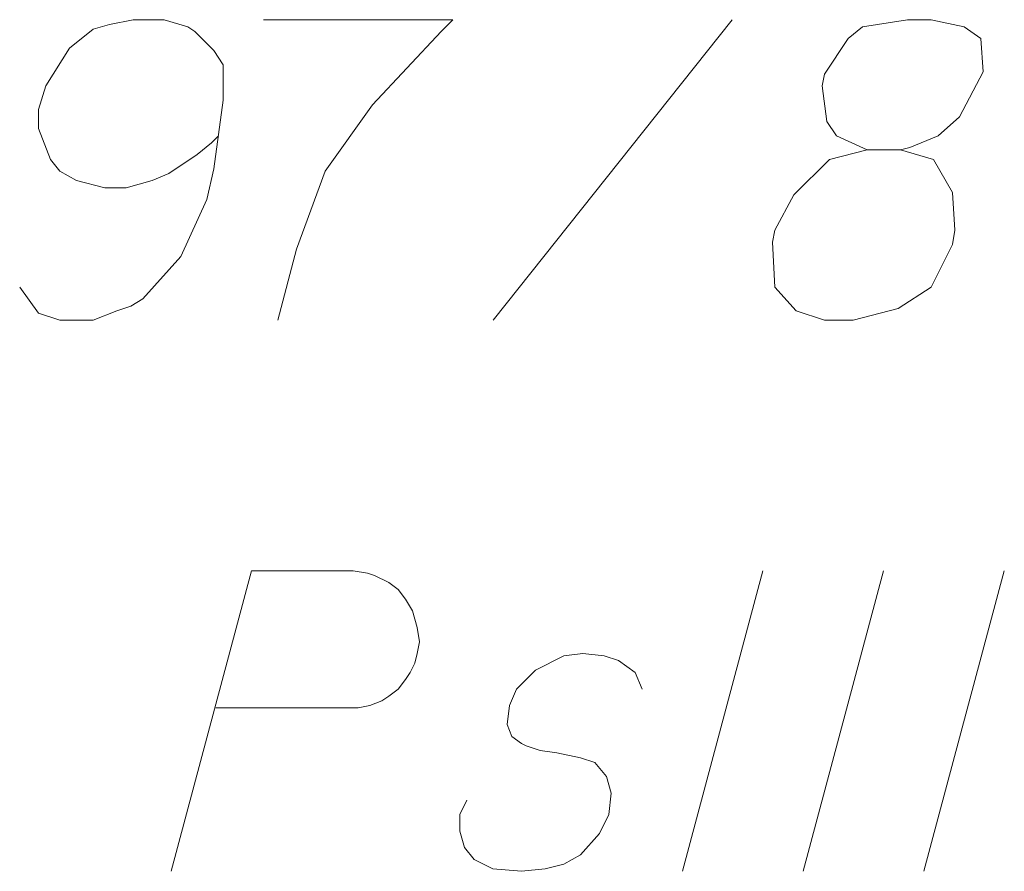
# Model space of a CAD drawing. Header units: metres. Extents: x 5555129 to 5556676, y 5635595 to 5636517.
# Tile 228 of 255: x 5556513.35 to 5556517.45, y 5636247.97 to 5636251.51. Entities that reach past the tile are written whole.
import ezdxf

# ---------------------------------------------------------------- set-up
doc = ezdxf.new("R2010")
doc.units = ezdxf.units.M
doc.header["$MEASUREMENT"] = 0
doc.linetypes.add('PRZER3-1', pattern=[4, 3, -1])
doc.layers.add('GESDZI_O', color=7, linetype='Continuous', lineweight=18, true_color=0x0a0909)
doc.layers.add('GESKKL_O', color=7, linetype='PRZER3-1', lineweight=18, true_color=0x008000)

msp = doc.modelspace()

# ---------------------------------------------------------------- linework, layer by layer
at = {"layer": 'GESDZI_O', "color": 96, "linetype": 'Continuous', "lineweight": 18}
msp.add_line((5556515.3212, 5636250.2565), (5556516.3153, 5636251.5065), dxfattribs=at)
at = {"layer": 'GESDZI_O', "color": 96, "linetype": 'Continuous', "lineweight": 18, "flags": 128}
for points in [[(5556513.353, 5636250.3942), (5556513.4317, 5636250.2861), (5556513.5204, 5636250.2565), (5556513.6582, 5636250.2565), (5556513.7566, 5636250.2958), (5556513.8156, 5636250.3155), (5556513.8648, 5636250.3451), (5556514.0222, 5636250.5223), (5556514.1306, 5636250.7585), (5556514.16, 5636250.8863), (5556514.1994, 5636251.1718), (5556514.1994, 5636251.3194), (5556514.16, 5636251.3784), (5556514.0813, 5636251.4572), (5556514.0518, 5636251.4769), (5556513.9534, 5636251.5065), (5556513.8254, 5636251.5065), (5556513.727, 5636251.4868), (5556513.6582, 5636251.4671), (5556513.5597, 5636251.3884), (5556513.4613, 5636251.2309), (5556513.4317, 5636251.1325), (5556513.4317, 5636251.0537), (5556513.481, 5636250.9257), (5556513.5204, 5636250.8766), (5556513.5892, 5636250.8372), (5556513.7073, 5636250.8076), (5556513.7959, 5636250.8076), (5556513.9041, 5636250.8372), (5556513.9731, 5636250.8667), (5556514.0912, 5636250.9454), (5556514.1503, 5636250.9947), (5556514.1797, 5636251.0241)], [(5556514.3666, 5636251.5065), (5556515.154, 5636251.5065), (5556515.1048, 5636251.4572), (5556514.8194, 5636251.1522), (5556514.6225, 5636250.8766), (5556514.5044, 5636250.5517), (5556514.4257, 5636250.2565)], [(5556516.8762, 5636250.9651), (5556517.014, 5636250.9651), (5556517.0534, 5636250.975), (5556517.1715, 5636251.0241), (5556517.2601, 5636251.1029), (5556517.3586, 5636251.2899), (5556517.3486, 5636251.4277), (5556517.2798, 5636251.4769), (5556517.142, 5636251.5065), (5556517.0436, 5636251.5065), (5556516.8566, 5636251.4769), (5556516.7975, 5636251.4277), (5556516.6991, 5636251.28), (5556516.6893, 5636251.2309), (5556516.709, 5636251.0832), (5556516.7484, 5636251.0241), (5556516.8762, 5636250.9651), (5556516.7188, 5636250.9257), (5556516.5712, 5636250.7782), (5556516.4925, 5636250.6305), (5556516.4826, 5636250.5813), (5556516.4925, 5636250.3942), (5556516.581, 5636250.2958), (5556516.6991, 5636250.2565), (5556516.8172, 5636250.2565), (5556517.0043, 5636250.3057), (5556517.142, 5636250.3942), (5556517.2305, 5636250.5714), (5556517.2405, 5636250.6305), (5556517.2305, 5636250.7879), (5556517.1518, 5636250.9257), (5556517.014, 5636250.9651)]]:
    msp.add_lwpolyline(points, dxfattribs=at)
at = {"layer": 'GESKKL_O', "color": 96, "linetype": 'Continuous', "lineweight": 18, "true_color": 0x008000}
for p, q in [((5556516.4424, 5636249.215), (5556516.1078, 5636247.965)), ((5556516.9443, 5636249.215), (5556516.6097, 5636247.965)), ((5556517.4462, 5636249.215), (5556517.1115, 5636247.965))]:
    msp.add_line(p, q, dxfattribs=at)
at = {"layer": 'GESKKL_O', "color": 96, "linetype": 'Continuous', "lineweight": 18, "true_color": 0x008000, "flags": 128}
for points in [[(5556513.982, 5636247.965), (5556514.3166, 5636249.215), (5556514.7399, 5636249.215), (5556514.7989, 5636249.2051), (5556514.8284, 5636249.1953), (5556514.8874, 5636249.1657), (5556514.9268, 5636249.1363), (5556514.9564, 5636249.0969), (5556514.9858, 5636249.0476), (5556515.0055, 5636248.9788), (5556515.0154, 5636248.9197), (5556515.0055, 5636248.8705), (5556514.9957, 5636248.8311), (5556514.9761, 5636248.7917), (5556514.9564, 5636248.7623), (5556514.9268, 5636248.7229), (5556514.8874, 5636248.6933), (5556514.858, 5636248.6736), (5556514.8087, 5636248.6539), (5556514.7595, 5636248.6442), (5556514.169, 5636248.6442)], [(5556515.9406, 5636248.7229), (5556515.911, 5636248.7917), (5556515.8422, 5636248.841), (5556515.7831, 5636248.8607), (5556515.6944, 5636248.8705), (5556515.6157, 5636248.8607), (5556515.4976, 5636248.8016), (5556515.4189, 5636248.7229), (5556515.3894, 5636248.6539), (5556515.3795, 5636248.5752), (5556515.3992, 5636248.5261), (5556515.4386, 5636248.4965), (5556515.4582, 5636248.4867), (5556515.5173, 5636248.467), (5556515.5863, 5636248.4571), (5556515.6847, 5636248.4374), (5556515.7437, 5636248.4177), (5556515.7929, 5636248.3587), (5556515.8125, 5636248.2899), (5556515.8028, 5636248.2012), (5556515.7634, 5636248.1225), (5556515.6847, 5636248.034), (5556515.6157, 5636247.9946), (5556515.537, 5636247.9749), (5556515.4386, 5636247.965), (5556515.3205, 5636247.9749), (5556515.2417, 5636248.0143), (5556515.2024, 5636248.0634), (5556515.1827, 5636248.1324), (5556515.1827, 5636248.2012), (5556515.2123, 5636248.2603)]]:
    msp.add_lwpolyline(points, dxfattribs=at)

doc.saveas('drawing.dxf')
